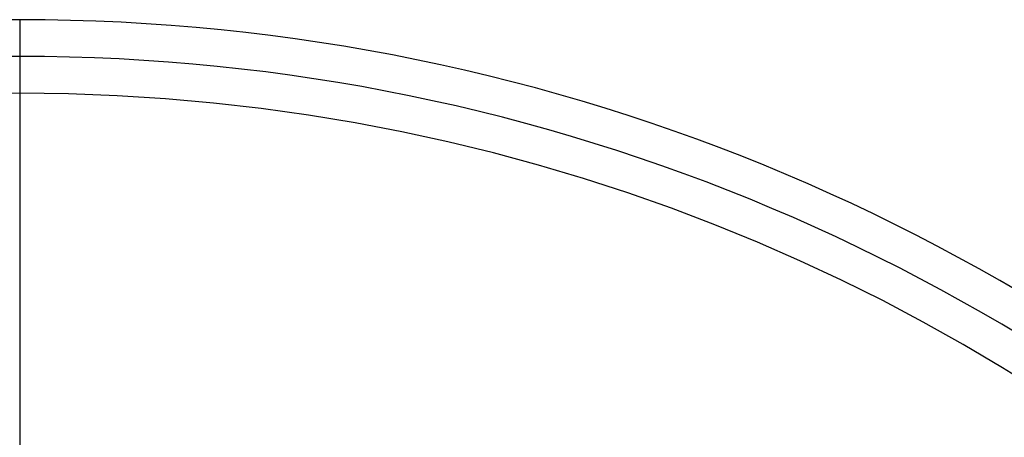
# Model space of a CAD drawing. Header units: millimetres. Extents: x -376 to 374, y -384 to 366.
# Tile 17 of 18: x -1 to 187, y 286 to 366. Entities that reach past the tile are written whole.
import ezdxf

# ---------------------------------------------------------------- set-up
doc = ezdxf.new("R2010")
doc.units = ezdxf.units.MM
doc.header["$MEASUREMENT"] = 0
doc.layers.add('Soround table top', color=7, linetype='Continuous', true_color=0x4c7c50)

msp = doc.modelspace()

# ---------------------------------------------------------------- linework, layer by layer
at = {"layer": 'Soround table top'}
for centre, radius in [((-0.78, -9.05, 376.9), 375), ((-0.78, -9.05, 371.9), 375), ((-0.78, -9.05, 374.4), 375), ((-0.78, -9.05, 371.9), 375), ((-0.78, -9.05, 376.9), 375), ((-0.78, -9.05, 383.9), 368), ((-0.78, -9.05, 390.9), 361), ((-0.78, -9.05, 390.9), 361)]:
    msp.add_arc(centre, radius, 0, 180, dxfattribs=at)
msp.add_open_spline([(-0.78, 365.95, 371.9), (-0.78, -9.05, 371.9), (-0.78, -384.05, 371.9)], degree=2, dxfattribs=at)

doc.saveas('drawing.dxf')
